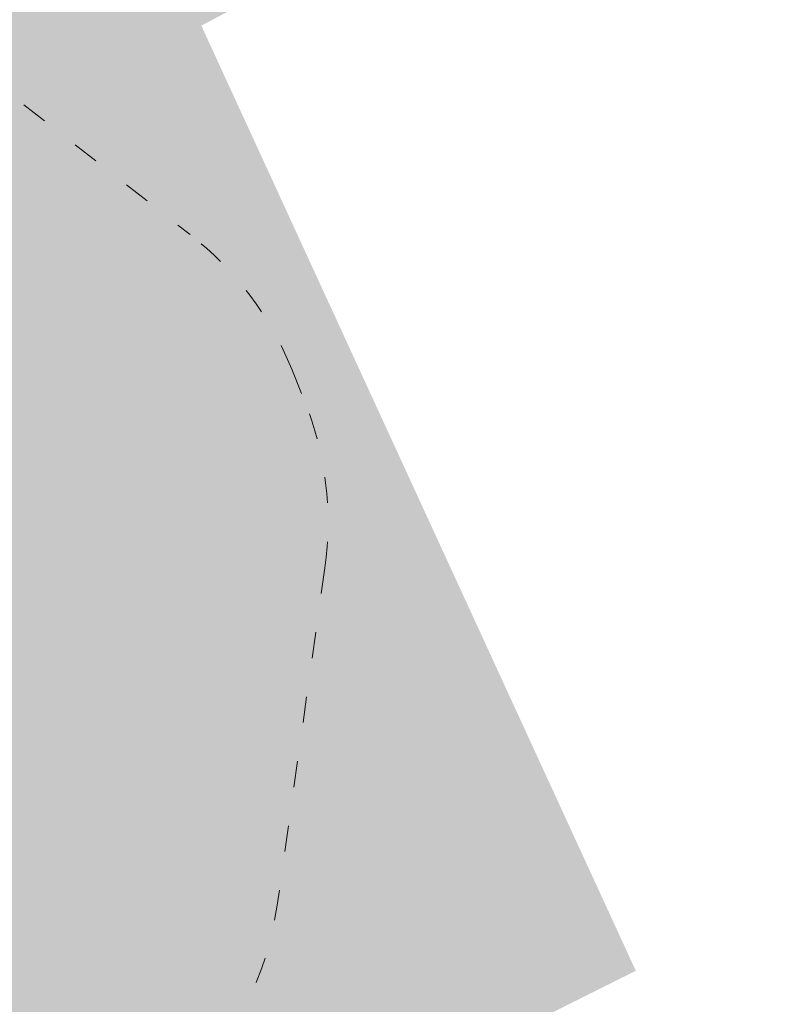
# Model space of a CAD drawing. Header units: millimetres. Extents: x 3267 to 3416, y 1494 to 1704.
# Tile 83 of 256: x 3346.16 to 3349.65, y 1624.2 to 1628.74. Entities that reach past the tile are written whole.
import ezdxf

# ---------------------------------------------------------------- set-up
doc = ezdxf.new("R2010")
doc.units = ezdxf.units.MM
doc.linetypes.add('ACAD_ISO03W100', pattern=[30, 12, -18])
doc.layers.get('0').update_dxf_attribs({"lineweight": 5})
doc.layers.add('1_strefa', color=7, linetype='ACAD_ISO03W100', lineweight=13)
doc.layers.add('1_trawa', color=94, linetype='Continuous', lineweight=13)
picture_1 = doc.add_image_def('image1.jpg', size_in_pixel=(9921, 7015))

msp = doc.modelspace()

# ---------------------------------------------------------------- hatches: boundary and pattern name
at = {"layer": '1_trawa'}
h = msp.add_hatch(dxfattribs=at)
h.set_pattern_fill('GRASS', color=256, scale=0.02)
h.paths.add_polyline_path([(3334.497, 1628.9652), (3339.0975, 1619.4213), (3348.9953, 1624.3562), (3346.994, 1628.7124), (3349.3865, 1629.9737), (3347.1512, 1634.4877)])
h.paths.add_polyline_path([(3321.0102, 1612.4815), (3332.9325, 1618.2285), (3329.2955, 1625.7736), (3317.3732, 1620.0266)])
h.paths.add_polyline_path([(3364.3966, 1640.3923), (3362.9801, 1643.7026), (3354.9045, 1640.1453), (3358.8282, 1631.2377), (3364.4592, 1633.7181), (3363.2067, 1636.6064), (3362.064, 1639.3526)])
h.paths.add_polyline_path([(3329.5269, 1638.0159), (3330.259, 1638.3334), (3326.1318, 1647.8675), (3310.174, 1640.9595), (3309.0511, 1640.4276), (3314.9073, 1627.2944), (3331.8101, 1634.8316), (3331.4478, 1635.579), (3330.2543, 1638.3314), (3329.5269, 1638.0159), (3330.7204, 1635.2636), (3323.8395, 1632.2798), (3322.6459, 1635.0686)])
h.paths.add_polyline_path([(3333.9168, 1643.3717), (3332.2997, 1647.1008), (3342.8733, 1651.6858), (3346.6663, 1648.736), (3348.1226, 1645.1719), (3343.0771, 1642.984), (3341.0397, 1642.0803), (3340.2172, 1643.9238), (3338.841, 1643.327), (3338.0453, 1645.162)])

# ---------------------------------------------------------------- linework, layer by layer
at = {"layer": '1_strefa', "color": 0, "ltscale": 0.01}
msp.add_lwpolyline([(3341.54, 1625.5628), (3341.757, 1627.1198, -0.268355), (3342.6813, 1628.3037), (3344.2198, 1628.9245, -0.267671), (3345.7038, 1628.7161), (3346.9422, 1627.7498, -0.131916), (3347.4105, 1627.1285), (3347.4687, 1626.9842, -0.131686), (3347.563, 1626.2133), (3347.3436, 1624.6587, -0.267914), (3346.4197, 1623.4772), (3344.8801, 1622.8559, -0.26806), (3343.3943, 1623.0657), (3342.1582, 1624.0331, -0.131547), (3341.6917, 1624.653), (3341.6346, 1624.7944, -0.131267)], format="xyb", close=True, dxfattribs=at)

# ---------------------------------------------------------------- pictures from other files: only their frames are drawn
image = msp.add_image(picture_1, insert=(3267.0464, 1704.245), size_in_units=(210.4454, 148.803), rotation=-90, dxfattribs=dict(fade=42))
image.dxf.flags = 7

doc.saveas('drawing.dxf')
